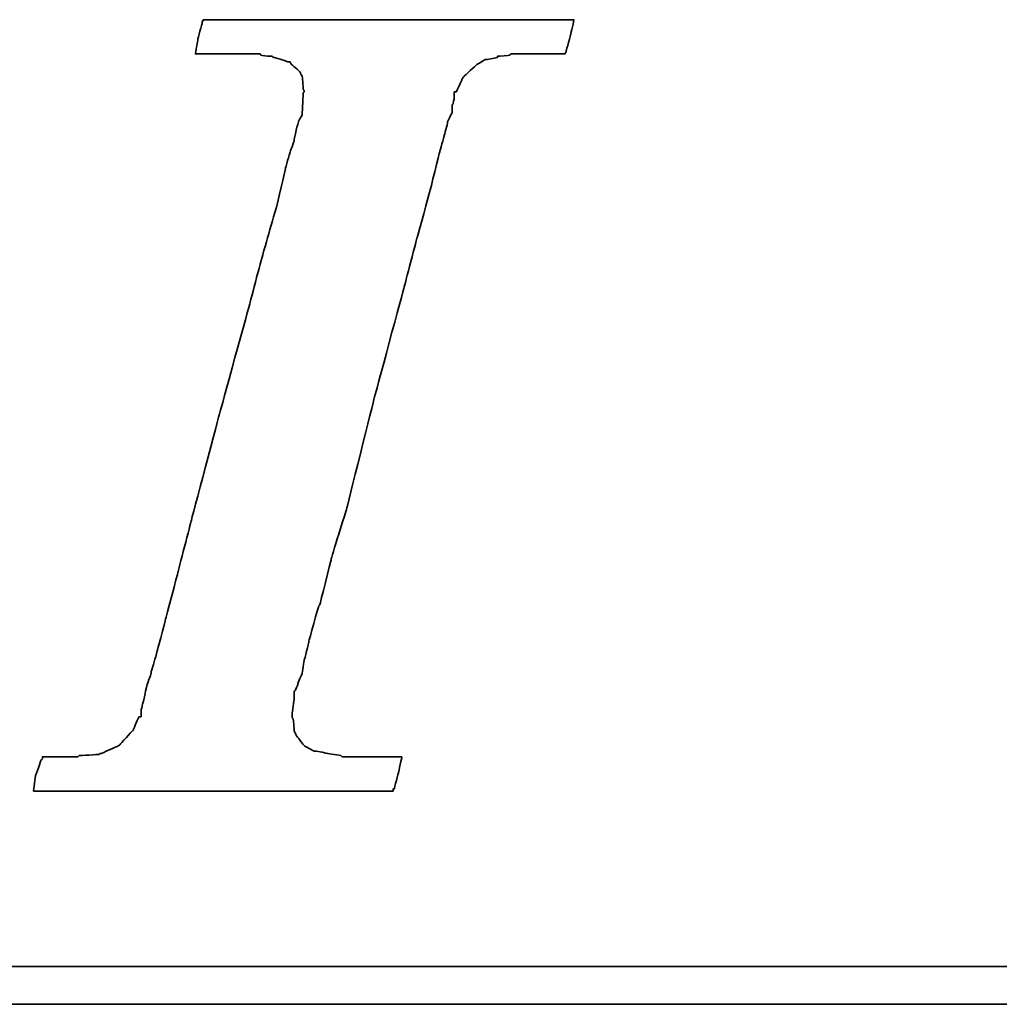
# Model space of a CAD drawing. Header units: millimetres. Extents: x 8 to 529, y 165 to 345.
# Tile 34 of 53: x 377 to 386.04, y 216.53 to 225.61. Entities that reach past the tile are written whole.
import ezdxf

# ---------------------------------------------------------------- set-up
doc = ezdxf.new("R2010")
doc.units = ezdxf.units.MM
doc.layers.add('DIM', color=4, linetype='Continuous')
doc.layers.add('layer 1', color=7, linetype='Continuous')

# ---------------------------------------------------------------- blocks, each defined once
blk = doc.blocks.new('TBI MOTION logo(完整正式版)')
at = {"layer": 'layer 1', "color": 22, "lineweight": 35}
for points, knots in [([(-40.59125, -7.94375), (-40.59125, -7.94375), (-40.97375, -7.94375), (-40.97375, -7.94375), (-40.97375, -7.94375), (-40.97375, -7.94375), (-41.38125, -7.94375), (-41.38125, -7.94375), (-41.38125, -7.94375), (-41.38125, -7.94375), (-41.54875, -7.94375), (-41.54875, -7.94375), (-41.54875, -7.94375), (-41.54875, -7.94375), (-41.59875, -7.94375), (-41.59875, -7.94375), (-41.59875, -7.94375), (-41.59875, -7.94375), (-41.88375, -7.94375), (-41.88375, -7.94375), (-41.88375, -7.94375), (-41.88375, -7.94375), (-41.90875, -7.91875), (-41.90875, -7.91875), (-41.90875, -7.91875), (-41.90875, -7.91875), (-42.19875, -7.87125), (-42.19875, -7.87125), (-42.19875, -7.87125), (-42.19875, -7.87125), (-42.43875, -7.82375), (-42.43875, -7.82375), (-42.43875, -7.82375), (-42.43875, -7.82375), (-42.45875, -7.82375), (-42.45875, -7.82375), (-42.45875, -7.82375), (-42.45875, -7.82375), (-42.48625, -7.82375), (-42.48625, -7.82375), (-42.48625, -7.82375), (-42.48625, -7.82375), (-42.67625, -7.72375), (-42.67625, -7.72375), (-42.67625, -7.72375), (-42.67625, -7.72375), (-42.70125, -7.70375), (-42.70125, -7.70375), (-42.70125, -7.70375), (-42.70125, -7.70375), (-42.72375, -7.67875), (-42.72375, -7.67875), (-42.72375, -7.67875), (-42.72375, -7.67875), (-42.86875, -7.48875), (-42.86875, -7.48875), (-42.86875, -7.48875), (-42.86875, -7.48875), (-42.89375, -7.43875), (-42.89375, -7.43875), (-42.89375, -7.43875), (-42.89375, -7.43875), (-42.91875, -7.38875), (-42.91875, -7.38875), (-42.91875, -7.38875), (-42.91875, -7.38875), (-42.93875, -7.12875), (-42.93875, -7.12875), (-42.93875, -7.12875), (-42.93875, -7.12875), (-42.96375, -7.10375), (-42.96375, -7.10375), (-42.96375, -7.10375), (-42.96375, -7.10375), (-42.96375, -7.05375), (-42.96375, -7.05375), (-42.96375, -7.05375), (-42.96375, -7.05375), (-42.96375, -7.00875), (-42.96375, -7.00875), (-42.96375, -7.00875), (-42.96375, -7.00875), (-42.91875, -6.69625), (-42.91875, -6.69625), (-42.91875, -6.69625), (-42.91875, -6.69625), (-42.91875, -6.62375), (-42.91875, -6.62375), (-42.91875, -6.62375), (-42.91875, -6.62375), (-42.91875, -6.59625), (-42.91875, -6.59625), (-42.91875, -6.59625), (-42.91875, -6.59625), (-42.91875, -6.57375), (-42.91875, -6.57375), (-42.91875, -6.57375), (-42.91875, -6.57375), (-42.91875, -6.52875), (-42.91875, -6.52875), (-42.91875, -6.52875), (-42.91875, -6.52875), (-42.89375, -6.50375), (-42.89375, -6.50375), (-42.89375, -6.50375), (-42.89375, -6.50375), (-42.84375, -6.38375), (-42.84375, -6.38375), (-42.84375, -6.38375), (-42.84375, -6.38375), (-42.84375, -6.35875), (-42.84375, -6.35875), (-42.84375, -6.35875), (-42.84375, -6.35875), (-42.74625, -6.14375), (-42.74625, -6.14375), (-42.74625, -6.14375), (-42.74625, -6.14375), (-42.70125, -5.85375), (-42.70125, -5.85375), (-42.70125, -5.85375), (-42.70125, -5.85375), (-42.60375, -5.47125), (-42.60375, -5.47125), (-42.60375, -5.47125), (-42.60375, -5.47125), (-42.60375, -5.44875), (-42.60375, -5.44875), (-42.60375, -5.44875), (-42.60375, -5.44875), (-42.38875, -4.67875), (-42.38875, -4.67875), (-42.38875, -4.67875), (-42.38875, -4.67875), (-42.36375, -4.65375), (-42.36375, -4.65375), (-42.36375, -4.65375), (-42.36375, -4.65375), (-42.12375, -3.69625), (-42.12375, -3.69625), (-42.12375, -3.69625), (-42.12375, -3.69625), (-42.12375, -3.67374), (-42.12375, -3.67374), (-42.12375, -3.67374), (-42.12375, -3.67374), (-41.78875, -2.59374), (-41.78875, -2.59374), (-41.78875, -2.59374), (-41.78875, -2.59374), (-41.18875, -0.19375), (-41.18875, -0.19375), (-41.18875, -0.19375), (-41.18875, -0.19375), (-40.54375, 2.20624), (-40.54375, 2.20624), (-40.54375, 2.20624), (-40.54375, 2.20624), (-40.25375, 3.30875), (-40.25375, 3.30875), (-40.25375, 3.30875), (-40.25375, 3.30875), (-39.98875, 4.27125), (-39.98875, 4.27125), (-39.98875, 4.27125), (-39.98875, 4.27125), (-39.77375, 5.13125), (-39.77375, 5.13125), (-39.77375, 5.13125), (-39.77375, 5.13125), (-39.67875, 5.47125), (-39.67875, 5.47125), (-39.67875, 5.47125), (-39.67875, 5.47125), (-39.60375, 5.75625), (-39.60375, 5.75625), (-39.60375, 5.75625), (-39.60375, 5.75625), (-39.60375, 5.78125), (-39.60375, 5.78125), (-39.60375, 5.78125), (-39.60375, 5.78125), (-39.50875, 5.97125), (-39.50875, 5.97125), (-39.50875, 5.97125), (-39.50875, 5.97125), (-39.50875, 6.13875), (-39.50875, 6.13875), (-39.50875, 6.13875), (-39.50875, 6.13875), (-39.48625, 6.16625), (-39.48625, 6.16625), (-39.48625, 6.16625), (-39.48625, 6.16625), (-39.46125, 6.28625), (-39.46125, 6.28625), (-39.46125, 6.28625), (-39.46125, 6.28625), (-39.46125, 6.42625), (-39.46125, 6.42625), (-39.46125, 6.42625), (-39.46125, 6.42625), (-39.41375, 6.42625), (-39.41375, 6.42625), (-39.41375, 6.42625), (-39.41375, 6.42625), (-39.29375, 6.69125), (-39.29375, 6.69125), (-39.29375, 6.69125), (-39.29375, 6.69125), (-39.26875, 6.74125), (-39.26875, 6.74125), (-39.26875, 6.74125), (-39.26875, 6.74125), (-39.24375, 6.76625), (-39.24375, 6.76625), (-39.24375, 6.76625), (-39.24375, 6.76625), (-38.98375, 7.00624), (-38.98375, 7.00624), (-38.98375, 7.00624), (-38.98375, 7.00624), (-38.95625, 7.02624), (-38.95625, 7.02624), (-38.95625, 7.02624), (-38.95625, 7.02624), (-38.78875, 7.12624), (-38.78875, 7.12624), (-38.78875, 7.12624), (-38.78875, 7.12624), (-38.76375, 7.12624), (-38.76375, 7.12624), (-38.76375, 7.12624), (-38.76375, 7.12624), (-38.74375, 7.12624), (-38.74375, 7.12624), (-38.74375, 7.12624), (-38.74375, 7.12624), (-38.52875, 7.17125), (-38.52875, 7.17125), (-38.52875, 7.17125), (-38.52875, 7.17125), (-38.52875, 7.19624), (-38.52875, 7.19624), (-38.52875, 7.19624), (-38.52875, 7.19624), (-38.50375, 7.19624), (-38.50375, 7.19624), (-38.50375, 7.19624), (-38.50375, 7.19624), (-38.26125, 7.21875), (-38.26125, 7.21875), (-38.26125, 7.21875), (-38.26125, 7.21875), (-38.23875, 7.24624), (-38.23875, 7.24624), (-38.23875, 7.24624), (-38.23875, 7.24624), (-38.21625, 7.24624), (-38.21625, 7.24624), (-38.21625, 7.24624), (-38.21625, 7.24624), (-38.18875, 7.24624), (-38.18875, 7.24624), (-38.18875, 7.24624), (-38.18875, 7.24624), (-37.90375, 7.24624), (-37.90375, 7.24624), (-37.90375, 7.24624), (-37.90375, 7.24624), (-37.85375, 7.24624), (-37.85375, 7.24624), (-37.85375, 7.24624), (-37.85375, 7.24624), (-37.75875, 7.24624), (-37.75875, 7.24624), (-37.75875, 7.24624), (-37.75875, 7.24624), (-37.42375, 7.24624), (-37.42375, 7.24624), (-37.42375, 7.24624), (-37.42375, 7.24624), (-37.08875, 7.24624), (-37.08875, 7.24624), (-37.08875, 7.24624), (-37.08875, 7.24624), (-37.06375, 7.24624), (-37.06375, 7.24624), (-37.06375, 7.24624), (-37.06375, 7.24624), (-37.06375, 7.26624), (-37.06375, 7.26624), (-37.06375, 7.26624), (-37.06375, 7.26624), (-37.03875, 7.29125), (-37.03875, 7.29125), (-37.03875, 7.29125), (-37.03875, 7.29125), (-37.03875, 7.31625), (-37.03875, 7.31625), (-37.03875, 7.31625), (-37.03875, 7.31625), (-36.94125, 7.67625), (-36.94125, 7.67625), (-36.94125, 7.67625), (-36.94125, 7.67625), (-36.86875, 7.98625), (-36.86875, 7.98625), (-36.86875, 7.98625), (-36.86875, 7.98625), (-36.98875, 7.98625), (-36.98875, 7.98625), (-36.98875, 7.98625), (-36.98875, 7.98625), (-37.42375, 7.98625), (-37.42375, 7.98625), (-37.42375, 7.98625), (-37.42375, 7.98625), (-37.94875, 7.98625), (-37.94875, 7.98625), (-37.94875, 7.98625), (-37.94875, 7.98625), (-38.57375, 7.98625), (-38.57375, 7.98625), (-38.57375, 7.98625), (-38.57375, 7.98625), (-39.29375, 7.98625), (-39.29375, 7.98625), (-39.29375, 7.98625), (-39.29375, 7.98625), (-40.82875, 7.98625), (-40.82875, 7.98625), (-40.82875, 7.98625), (-40.82875, 7.98625), (-42.36375, 7.98625), (-42.36375, 7.98625), (-42.36375, 7.98625), (-42.36375, 7.98625), (-43.08375, 7.98625), (-43.08375, 7.98625), (-43.08375, 7.98625), (-43.08375, 7.98625), (-43.70875, 7.98625), (-43.70875, 7.98625), (-43.70875, 7.98625), (-43.70875, 7.98625), (-44.23375, 7.98625), (-44.23375, 7.98625), (-44.23375, 7.98625), (-44.23375, 7.98625), (-44.66875, 7.98625), (-44.66875, 7.98625), (-44.66875, 7.98625), (-44.66875, 7.98625), (-44.88375, 7.98625), (-44.88375, 7.98625), (-44.88375, 7.98625), (-44.88375, 7.98625), (-44.90875, 7.94125), (-44.90875, 7.94125), (-44.90875, 7.94125), (-44.90875, 7.94125), (-44.90875, 7.91625), (-44.90875, 7.91625), (-44.90875, 7.91625), (-44.90875, 7.91625), (-45.00375, 7.55625), (-45.00375, 7.55625), (-45.00375, 7.55625), (-45.00375, 7.55625), (-45.05375, 7.24624), (-45.05375, 7.24624), (-45.05375, 7.24624), (-45.05375, 7.24624), (-44.61875, 7.24624), (-44.61875, 7.24624), (-44.61875, 7.24624), (-44.61875, 7.24624), (-44.11375, 7.24624), (-44.11375, 7.24624), (-44.11375, 7.24624), (-44.11375, 7.24624), (-43.99375, 7.24624), (-43.99375, 7.24624), (-43.99375, 7.24624), (-43.99375, 7.24624), (-43.94625, 7.24624), (-43.94625, 7.24624), (-43.94625, 7.24624), (-43.94625, 7.24624), (-43.92374, 7.24624), (-43.92374, 7.24624), (-43.92374, 7.24624), (-43.92374, 7.24624), (-43.65875, 7.24624), (-43.65875, 7.24624), (-43.65875, 7.24624), (-43.65875, 7.24624), (-43.63875, 7.21875), (-43.63875, 7.21875), (-43.63875, 7.21875), (-43.63875, 7.21875), (-43.46875, 7.19624), (-43.46875, 7.19624), (-43.46875, 7.19624), (-43.46875, 7.19624), (-43.39875, 7.19624), (-43.39875, 7.19624), (-43.39875, 7.19624), (-43.39875, 7.19624), (-43.37125, 7.17125), (-43.37125, 7.17125), (-43.37125, 7.17125), (-43.37125, 7.17125), (-43.34875, 7.17125), (-43.34875, 7.17125), (-43.34875, 7.17125), (-43.34875, 7.17125), (-43.20375, 7.12624), (-43.20375, 7.12624), (-43.20375, 7.12624), (-43.20375, 7.12624), (-43.05875, 7.07624), (-43.05875, 7.07624), (-43.05875, 7.07624), (-43.05875, 7.07624), (-43.01375, 7.07624), (-43.01375, 7.07624), (-43.01375, 7.07624), (-43.01375, 7.07624), (-42.98875, 7.02624), (-42.98875, 7.02624), (-42.98875, 7.02624), (-42.98875, 7.02624), (-42.79875, 6.86125), (-42.79875, 6.86125), (-42.79875, 6.86125), (-42.79875, 6.86125), (-42.77375, 6.81125), (-42.77375, 6.81125), (-42.77375, 6.81125), (-42.77375, 6.81125), (-42.74625, 6.76625), (-42.74625, 6.76625), (-42.74625, 6.76625), (-42.74625, 6.76625), (-42.72375, 6.47625), (-42.72375, 6.47625), (-42.72375, 6.47625), (-42.72375, 6.47625), (-42.70125, 6.45124), (-42.70125, 6.45124), (-42.70125, 6.45124), (-42.70125, 6.45124), (-42.70125, 6.42625), (-42.70125, 6.42625), (-42.70125, 6.42625), (-42.70125, 6.42625), (-42.72375, 6.40625), (-42.72375, 6.40625), (-42.72375, 6.40625), (-42.72375, 6.40625), (-42.74625, 5.97125), (-42.74625, 5.97125), (-42.74625, 5.97125), (-42.74625, 5.97125), (-42.74625, 5.94625), (-42.74625, 5.94625), (-42.74625, 5.94625), (-42.74625, 5.94625), (-42.74625, 5.92625), (-42.74625, 5.92625), (-42.74625, 5.92625), (-42.74625, 5.92625), (-42.77375, 5.87625), (-42.77375, 5.87625), (-42.77375, 5.87625), (-42.77375, 5.87625), (-42.81875, 5.80625), (-42.81875, 5.80625), (-42.81875, 5.80625), (-42.81875, 5.80625), (-42.86875, 5.63625), (-42.86875, 5.63625), (-42.86875, 5.63625), (-42.86875, 5.63625), (-42.91875, 5.39625), (-42.91875, 5.39625), (-42.91875, 5.39625), (-42.91875, 5.39625), (-42.91875, 5.37124), (-42.91875, 5.37124), (-42.91875, 5.37124), (-42.91875, 5.37124), (-43.01375, 5.10874), (-43.01375, 5.10874), (-43.01375, 5.10874), (-43.01375, 5.10874), (-43.10875, 4.77124), (-43.10875, 4.77124), (-43.10875, 4.77124), (-43.10875, 4.77124), (-43.29875, 3.95625), (-43.29875, 3.95625), (-43.29875, 3.95625), (-43.29875, 3.95625), (-43.58875, 2.95125), (-43.58875, 2.95125), (-43.58875, 2.95125), (-43.58875, 2.95125), (-43.87375, 1.87125), (-43.87375, 1.87125), (-43.87375, 1.87125), (-43.87375, 1.87125), (-44.52625, -0.50374), (-44.52625, -0.50374), (-44.52625, -0.50374), (-44.52625, -0.50374), (-45.14875, -2.85375), (-45.14875, -2.85375), (-45.14875, -2.85375), (-45.14875, -2.85375), (-45.43375, -3.95875), (-45.43375, -3.95875), (-45.43375, -3.95875), (-45.43375, -3.95875), (-45.69875, -4.96875), (-45.69875, -4.96875), (-45.69875, -4.96875), (-45.69875, -4.96875), (-45.91375, -5.78375), (-45.91375, -5.78375), (-45.91375, -5.78375), (-45.91375, -5.78375), (-46.01375, -6.11875), (-46.01375, -6.11875), (-46.01375, -6.11875), (-46.01375, -6.11875), (-46.01375, -6.14375), (-46.01375, -6.14375), (-46.01375, -6.14375), (-46.01375, -6.14375), (-46.10875, -6.40875), (-46.10875, -6.40875), (-46.10875, -6.40875), (-46.10875, -6.40875), (-46.15375, -6.64875), (-46.15375, -6.64875), (-46.15375, -6.64875), (-46.15375, -6.64875), (-46.20375, -6.83875), (-46.20375, -6.83875), (-46.20375, -6.83875), (-46.20375, -6.83875), (-46.22875, -6.93375), (-46.22875, -6.93375), (-46.22875, -6.93375), (-46.22875, -6.93375), (-46.22875, -7.07875), (-46.22875, -7.07875), (-46.22875, -7.07875), (-46.22875, -7.07875), (-46.27375, -7.07875), (-46.27375, -7.07875), (-46.27375, -7.07875), (-46.27375, -7.07875), (-46.39375, -7.34375), (-46.39375, -7.34375), (-46.39375, -7.34375), (-46.39375, -7.34375), (-46.39375, -7.36875), (-46.39375, -7.36875), (-46.39375, -7.36875), (-46.39375, -7.36875), (-46.42125, -7.38875), (-46.42125, -7.38875), (-46.42125, -7.38875), (-46.42125, -7.38875), (-46.68375, -7.67875), (-46.68375, -7.67875), (-46.68375, -7.67875), (-46.68375, -7.67875), (-46.70875, -7.70375), (-46.70875, -7.70375), (-46.70875, -7.70375), (-46.70875, -7.70375), (-46.75375, -7.72375), (-46.75375, -7.72375), (-46.75375, -7.72375), (-46.75375, -7.72375), (-47.08875, -7.87125), (-47.08875, -7.87125), (-47.08875, -7.87125), (-47.08875, -7.87125), (-47.11625, -7.87125), (-47.11625, -7.87125), (-47.11625, -7.87125), (-47.11625, -7.87125), (-47.13875, -7.89375), (-47.13875, -7.89375), (-47.13875, -7.89375), (-47.13875, -7.89375), (-47.56875, -7.91875), (-47.56875, -7.91875), (-47.56875, -7.91875), (-47.56875, -7.91875), (-47.59625, -7.94375), (-47.59625, -7.94375), (-47.59625, -7.94375), (-47.59625, -7.94375), (-47.64375, -7.94375), (-47.64375, -7.94375), (-47.64375, -7.94375), (-47.64375, -7.94375), (-47.73625, -7.94375), (-47.73625, -7.94375), (-47.73625, -7.94375), (-47.73625, -7.94375), (-48.07375, -7.94375), (-48.07375, -7.94375), (-48.07375, -7.94375), (-48.07375, -7.94375), (-48.36125, -7.94375), (-48.36125, -7.94375), (-48.36125, -7.94375), (-48.36125, -7.94375), (-48.36125, -7.96625), (-48.36125, -7.96625), (-48.36125, -7.96625), (-48.36125, -7.96625), (-48.36125, -7.99125), (-48.36125, -7.99125), (-48.36125, -7.99125), (-48.36125, -7.99125), (-48.38875, -8.01375), (-48.38875, -8.01375), (-48.38875, -8.01375), (-48.38875, -8.01375), (-48.50875, -8.34875), (-48.50875, -8.34875), (-48.50875, -8.34875), (-48.50875, -8.34875), (-48.55375, -8.68625), (-48.55375, -8.68625), (-48.55375, -8.68625), (-48.55375, -8.68625), (-48.45875, -8.68625), (-48.45875, -8.68625), (-48.45875, -8.68625), (-48.45875, -8.68625), (-48.07375, -8.68625), (-48.07375, -8.68625), (-48.07375, -8.68625), (-48.07375, -8.68625), (-47.52375, -8.68625), (-47.52375, -8.68625), (-47.52375, -8.68625), (-47.52375, -8.68625), (-46.92375, -8.68625), (-46.92375, -8.68625), (-46.92375, -8.68625), (-46.92375, -8.68625), (-46.25375, -8.68625), (-46.25375, -8.68625), (-46.25375, -8.68625), (-46.25375, -8.68625), (-46.20375, -8.68625), (-46.20375, -8.68625), (-46.20375, -8.68625), (-46.20375, -8.68625), (-44.71375, -8.68625), (-44.71375, -8.68625), (-44.71375, -8.68625), (-44.71375, -8.68625), (-43.22875, -8.68625), (-43.22875, -8.68625), (-43.22875, -8.68625), (-43.22875, -8.68625), (-42.55875, -8.68625), (-42.55875, -8.68625), (-42.55875, -8.68625), (-42.55875, -8.68625), (-42.50875, -8.68625), (-42.50875, -8.68625), (-42.50875, -8.68625), (-42.50875, -8.68625), (-41.93375, -8.68625), (-41.93375, -8.68625), (-41.93375, -8.68625), (-41.93375, -8.68625), (-41.38125, -8.68625), (-41.38125, -8.68625), (-41.38125, -8.68625), (-41.38125, -8.68625), (-40.97375, -8.68625), (-40.97375, -8.68625), (-40.97375, -8.68625), (-40.97375, -8.68625), (-40.78125, -8.68625), (-40.78125, -8.68625), (-40.78125, -8.68625), (-40.78125, -8.68625), (-40.78125, -8.63875), (-40.78125, -8.63875), (-40.78125, -8.63875), (-40.78125, -8.63875), (-40.75875, -8.63875), (-40.75875, -8.63875), (-40.75875, -8.63875), (-40.75875, -8.63875), (-40.66375, -8.27875), (-40.66375, -8.27875), (-40.66375, -8.27875), (-40.66375, -8.27875), (-40.59125, -7.94375), (-40.59125, -7.94375)], [0, 0, 0, 0, 0.00558659, 0.00558659, 0.00558659, 0.0055866, 0.01117318, 0.01117318, 0.01117318, 0.01117319, 0.01675978, 0.01675978, 0.01675978, 0.01675979, 0.02234637, 0.02234637, 0.02234637, 0.02234638, 0.02793296, 0.02793296, 0.02793296, 0.02793297, 0.03351955, 0.03351955, 0.03351955, 0.03351956, 0.03910615, 0.03910615, 0.03910615, 0.03910616, 0.04469274, 0.04469274, 0.04469274, 0.04469275, 0.05027933, 0.05027933, 0.05027933, 0.05027934, 0.05586592, 0.05586592, 0.05586592, 0.05586593, 0.06145251, 0.06145251, 0.06145251, 0.06145252, 0.06703911, 0.06703911, 0.06703911, 0.06703912, 0.0726257, 0.0726257, 0.0726257, 0.07262571, 0.07821229, 0.07821229, 0.07821229, 0.0782123, 0.08379888, 0.08379888, 0.08379888, 0.08379889, 0.08938547, 0.08938547, 0.08938547, 0.08938548, 0.09497207, 0.09497207, 0.09497207, 0.09497208, 0.10055866, 0.10055866, 0.10055866, 0.10055867, 0.10614525, 0.10614525, 0.10614525, 0.10614526, 0.11173184, 0.11173184, 0.11173184, 0.11173185, 0.11731844, 0.11731844, 0.11731844, 0.11731845, 0.12290503, 0.12290503, 0.12290503, 0.12290504, 0.12849162, 0.12849162, 0.12849162, 0.12849163, 0.13407821, 0.13407821, 0.13407821, 0.13407822, 0.1396648, 0.1396648, 0.1396648, 0.13966481, 0.1452514, 0.1452514, 0.1452514, 0.14525141, 0.15083799, 0.15083799, 0.15083799, 0.150838, 0.15642458, 0.15642458, 0.15642458, 0.15642459, 0.16201117, 0.16201117, 0.16201117, 0.16201118, 0.16759777, 0.16759777, 0.16759777, 0.16759778, 0.17318436, 0.17318436, 0.17318436, 0.17318437, 0.17877095, 0.17877095, 0.17877095, 0.17877096, 0.18435754, 0.18435754, 0.18435754, 0.18435755, 0.18994413, 0.18994413, 0.18994413, 0.18994414, 0.19553073, 0.19553073, 0.19553073, 0.19553074, 0.20111732, 0.20111732, 0.20111732, 0.20111733, 0.20670391, 0.20670391, 0.20670391, 0.20670392, 0.2122905, 0.2122905, 0.2122905, 0.21229051, 0.21787709, 0.21787709, 0.21787709, 0.2178771, 0.22346369, 0.22346369, 0.22346369, 0.2234637, 0.22905028, 0.22905028, 0.22905028, 0.22905029, 0.23463687, 0.23463687, 0.23463687, 0.23463688, 0.24022346, 0.24022346, 0.24022346, 0.24022347, 0.24581006, 0.24581006, 0.24581006, 0.24581007, 0.25139665, 0.25139665, 0.25139665, 0.25139666, 0.25698324, 0.25698324, 0.25698324, 0.25698325, 0.26256983, 0.26256983, 0.26256983, 0.26256984, 0.26815642, 0.26815642, 0.26815642, 0.26815643, 0.27374302, 0.27374302, 0.27374302, 0.27374303, 0.27932961, 0.27932961, 0.27932961, 0.27932962, 0.2849162, 0.2849162, 0.2849162, 0.28491621, 0.29050279, 0.29050279, 0.29050279, 0.2905028, 0.29608939, 0.29608939, 0.29608939, 0.2960894, 0.30167598, 0.30167598, 0.30167598, 0.30167599, 0.30726257, 0.30726257, 0.30726257, 0.30726258, 0.31284916, 0.31284916, 0.31284916, 0.31284917, 0.31843575, 0.31843575, 0.31843575, 0.31843576, 0.32402235, 0.32402235, 0.32402235, 0.32402236, 0.32960894, 0.32960894, 0.32960894, 0.32960895, 0.33519553, 0.33519553, 0.33519553, 0.33519554, 0.34078212, 0.34078212, 0.34078212, 0.34078213, 0.34636872, 0.34636872, 0.34636872, 0.34636873, 0.35195531, 0.35195531, 0.35195531, 0.35195532, 0.3575419, 0.3575419, 0.3575419, 0.35754191, 0.36312849, 0.36312849, 0.36312849, 0.3631285, 0.36871508, 0.36871508, 0.36871508, 0.36871509, 0.37430168, 0.37430168, 0.37430168, 0.37430169, 0.37988827, 0.37988827, 0.37988827, 0.37988828, 0.38547486, 0.38547486, 0.38547486, 0.38547487, 0.39106145, 0.39106145, 0.39106145, 0.39106146, 0.39664804, 0.39664804, 0.39664804, 0.39664805, 0.40223464, 0.40223464, 0.40223464, 0.40223465, 0.40782123, 0.40782123, 0.40782123, 0.40782124, 0.41340782, 0.41340782, 0.41340782, 0.41340783, 0.41899441, 0.41899441, 0.41899441, 0.41899442, 0.42458101, 0.42458101, 0.42458101, 0.42458102, 0.4301676, 0.4301676, 0.4301676, 0.43016761, 0.43575419, 0.43575419, 0.43575419, 0.4357542, 0.44134078, 0.44134078, 0.44134078, 0.44134079, 0.44692737, 0.44692737, 0.44692737, 0.44692738, 0.45251397, 0.45251397, 0.45251397, 0.45251398, 0.45810056, 0.45810056, 0.45810056, 0.45810057, 0.46368715, 0.46368715, 0.46368715, 0.46368716, 0.46927374, 0.46927374, 0.46927374, 0.46927375, 0.47486034, 0.47486034, 0.47486034, 0.47486035, 0.48044693, 0.48044693, 0.48044693, 0.48044694, 0.48603352, 0.48603352, 0.48603352, 0.48603353, 0.49162011, 0.49162011, 0.49162011, 0.49162012, 0.4972067, 0.4972067, 0.4972067, 0.49720671, 0.5027933, 0.5027933, 0.5027933, 0.50279331, 0.50837989, 0.50837989, 0.50837989, 0.5083799, 0.51396648, 0.51396648, 0.51396648, 0.51396649, 0.51955307, 0.51955307, 0.51955307, 0.51955308, 0.52513966, 0.52513966, 0.52513966, 0.52513967, 0.53072626, 0.53072626, 0.53072626, 0.53072627, 0.53631285, 0.53631285, 0.53631285, 0.53631286, 0.54189944, 0.54189944, 0.54189944, 0.54189945, 0.54748603, 0.54748603, 0.54748603, 0.54748604, 0.55307263, 0.55307263, 0.55307263, 0.55307264, 0.55865922, 0.55865922, 0.55865922, 0.55865923, 0.56424581, 0.56424581, 0.56424581, 0.56424582, 0.5698324, 0.5698324, 0.5698324, 0.56983241, 0.57541899, 0.57541899, 0.57541899, 0.575419, 0.58100559, 0.58100559, 0.58100559, 0.5810056, 0.58659218, 0.58659218, 0.58659218, 0.58659219, 0.59217877, 0.59217877, 0.59217877, 0.59217878, 0.59776536, 0.59776536, 0.59776536, 0.59776537, 0.60335196, 0.60335196, 0.60335196, 0.60335197, 0.60893855, 0.60893855, 0.60893855, 0.60893856, 0.61452514, 0.61452514, 0.61452514, 0.61452515, 0.62011173, 0.62011173, 0.62011173, 0.62011174, 0.62569832, 0.62569832, 0.62569832, 0.62569833, 0.63128492, 0.63128492, 0.63128492, 0.63128493, 0.63687151, 0.63687151, 0.63687151, 0.63687152, 0.6424581, 0.6424581, 0.6424581, 0.64245811, 0.64804469, 0.64804469, 0.64804469, 0.6480447, 0.65363128, 0.65363128, 0.65363128, 0.65363129, 0.65921788, 0.65921788, 0.65921788, 0.65921789, 0.66480447, 0.66480447, 0.66480447, 0.66480448, 0.67039106, 0.67039106, 0.67039106, 0.67039107, 0.67597765, 0.67597765, 0.67597765, 0.67597766, 0.68156425, 0.68156425, 0.68156425, 0.68156426, 0.68715084, 0.68715084, 0.68715084, 0.68715085, 0.69273743, 0.69273743, 0.69273743, 0.69273744, 0.69832402, 0.69832402, 0.69832402, 0.69832403, 0.70391061, 0.70391061, 0.70391061, 0.70391062, 0.70949721, 0.70949721, 0.70949721, 0.70949722, 0.7150838, 0.7150838, 0.7150838, 0.71508381, 0.72067039, 0.72067039, 0.72067039, 0.7206704, 0.72625698, 0.72625698, 0.72625698, 0.72625699, 0.73184358, 0.73184358, 0.73184358, 0.73184359, 0.73743017, 0.73743017, 0.73743017, 0.73743018, 0.74301676, 0.74301676, 0.74301676, 0.74301677, 0.74860335, 0.74860335, 0.74860335, 0.74860336, 0.75418994, 0.75418994, 0.75418994, 0.75418995, 0.75977654, 0.75977654, 0.75977654, 0.75977655, 0.76536313, 0.76536313, 0.76536313, 0.76536314, 0.77094972, 0.77094972, 0.77094972, 0.77094973, 0.77653631, 0.77653631, 0.77653631, 0.77653632, 0.78212291, 0.78212291, 0.78212291, 0.78212292, 0.7877095, 0.7877095, 0.7877095, 0.78770951, 0.79329609, 0.79329609, 0.79329609, 0.7932961, 0.79888268, 0.79888268, 0.79888268, 0.79888269, 0.80446927, 0.80446927, 0.80446927, 0.80446928, 0.81005587, 0.81005587, 0.81005587, 0.81005588, 0.81564246, 0.81564246, 0.81564246, 0.81564247, 0.82122905, 0.82122905, 0.82122905, 0.82122906, 0.82681564, 0.82681564, 0.82681564, 0.82681565, 0.83240223, 0.83240223, 0.83240223, 0.83240224, 0.83798883, 0.83798883, 0.83798883, 0.83798884, 0.84357542, 0.84357542, 0.84357542, 0.84357543, 0.84916201, 0.84916201, 0.84916201, 0.84916202, 0.8547486, 0.8547486, 0.8547486, 0.85474861, 0.8603352, 0.8603352, 0.8603352, 0.86033521, 0.86592179, 0.86592179, 0.86592179, 0.8659218, 0.87150838, 0.87150838, 0.87150838, 0.87150839, 0.87709497, 0.87709497, 0.87709497, 0.87709498, 0.88268156, 0.88268156, 0.88268156, 0.88268157, 0.88826816, 0.88826816, 0.88826816, 0.88826817, 0.89385475, 0.89385475, 0.89385475, 0.89385476, 0.89944134, 0.89944134, 0.89944134, 0.89944135, 0.90502793, 0.90502793, 0.90502793, 0.90502794, 0.91061453, 0.91061453, 0.91061453, 0.91061454, 0.91620112, 0.91620112, 0.91620112, 0.91620113, 0.92178771, 0.92178771, 0.92178771, 0.92178772, 0.9273743, 0.9273743, 0.9273743, 0.92737431, 0.93296089, 0.93296089, 0.93296089, 0.9329609, 0.93854749, 0.93854749, 0.93854749, 0.9385475, 0.94413408, 0.94413408, 0.94413408, 0.94413409, 0.94972067, 0.94972067, 0.94972067, 0.94972068, 0.95530726, 0.95530726, 0.95530726, 0.95530727, 0.96089385, 0.96089385, 0.96089385, 0.96089386, 0.96648045, 0.96648045, 0.96648045, 0.96648046, 0.97206704, 0.97206704, 0.97206704, 0.97206705, 0.97765363, 0.97765363, 0.97765363, 0.97765364, 0.98324022, 0.98324022, 0.98324022, 0.98324023, 0.98882682, 0.98882682, 0.98882682, 0.98882683, 0.99441341, 0.99441341, 0.99441341, 0.99441342, 1, 1, 1, 1]), ([(75.90875, -9.47875), (75.90875, -9.47875), (75.90875, -12.28625), (75.90875, -12.28625), (75.90875, -12.28625), (75.90875, -12.28625), (75.90875, -12.47875), (75.90875, -12.47875), (75.90875, -12.47875), (75.90875, -12.47875), (75.71625, -12.47875), (75.71625, -12.47875), (75.71625, -12.47875), (75.71625, -12.47875), (-88.32875, -12.47875), (-88.32875, -12.47875), (-88.32875, -12.47875), (-88.32875, -12.47875), (-88.32875, -13.29375), (-88.32875, -13.29375), (-88.32875, -13.29375), (-88.32875, -13.29375), (82.89125, -13.29375), (82.89125, -13.29375), (82.89125, -13.29375), (82.89125, -13.29375), (75.90875, -9.47875), (75.90875, -9.47875)], [0, 0, 0, 0, 0.14285714, 0.14285714, 0.14285714, 0.14285715, 0.28571429, 0.28571429, 0.28571429, 0.2857143, 0.42857143, 0.42857143, 0.42857143, 0.42857144, 0.57142857, 0.57142857, 0.57142857, 0.57142858, 0.71428571, 0.71428571, 0.71428571, 0.71428572, 0.85714286, 0.85714286, 0.85714286, 0.85714287, 1, 1, 1, 1])]:
    blk.add_open_spline(points, degree=3, knots=knots, dxfattribs=at)

msp = doc.modelspace()

# ---------------------------------------------------------------- block references
at = {"layer": 'DIM', "color": 7, "xscale": 0.4268962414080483, "yscale": 0.4268962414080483, "zscale": 0.4268962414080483}
msp.add_blockref('TBI MOTION logo(完整正式版)', (397.8599, 222.202), dxfattribs=at)

doc.saveas('drawing.dxf')
